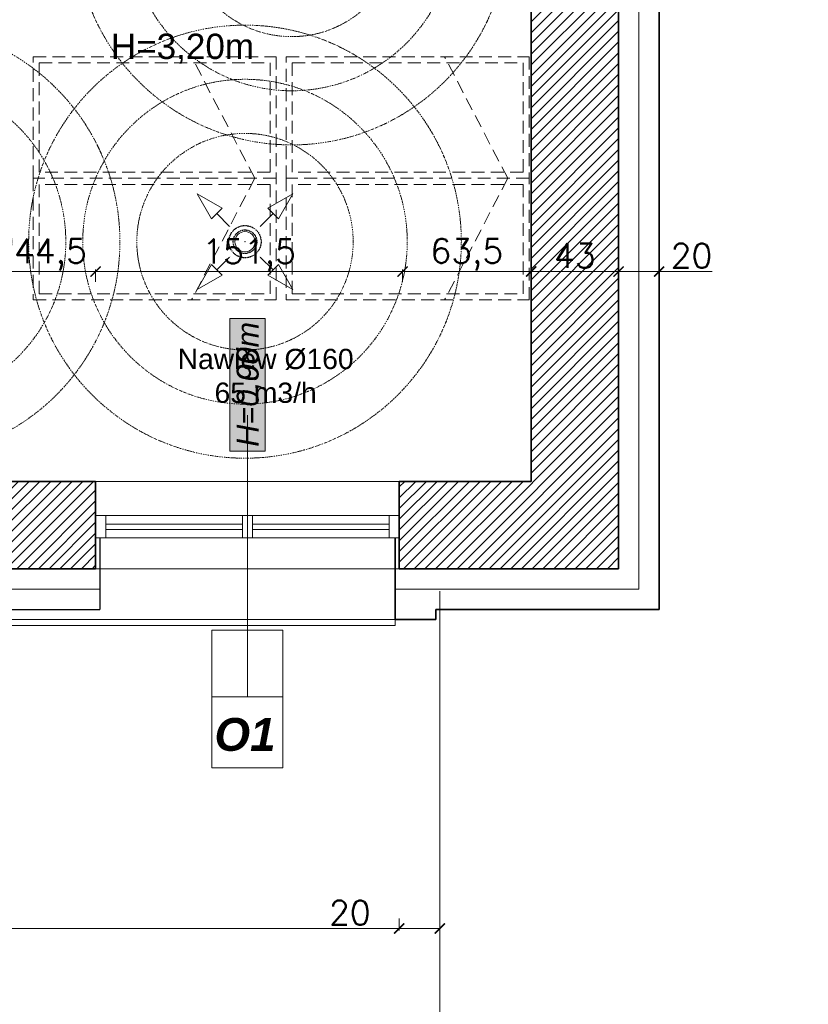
# Model space of a CAD drawing. Header units: millimetres. Extents: x -740 to 33545, y -26688 to 22494.
# Tile 140 of 256: x 11586 to 11976, y 9525 to 10011. Entities that reach past the tile are written whole.
import ezdxf
from ezdxf.lldxf.tags import DXFTag

# ---------------------------------------------------------------- set-up
doc = ezdxf.new("R2010")
doc.units = ezdxf.units.MM
doc.header["$MEASUREMENT"] = 0
for name, pattern in [('CENTERX2', [101.6, 63.5, -12.7, 12.7, -12.7]), ('DASHDOT', [1, 0.5, -0.25, 0, -0.25]), ('DASHED2', [9.525, 6.35, -3.175]), ('DIVIDE2', [0.625, 0.25, -0.125, 0, -0.125, 0, -0.125])]:
    doc.linetypes.add(name, pattern=pattern)
doc.layers.get('Defpoints').update_dxf_attribs({"color": 252})
for name, color, linetype, lineweight in [('## went', 20, 'DIVIDE2', 15), ('_IS_Nawiew', 5, 'Continuous', 20), ('A_istniejące ściany', 252, 'Continuous', 35), ('A_izolacja', 252, 'Continuous', 9), ('A_l.przerywana', 252, 'ICAD_ISO03W100', 9), ('A_okna wymieniane', 252, 'Continuous', 15), ('A_opisy', 252, 'Continuous', 15), ('A_wyposażenie', 252, 'Continuous', 9), ('A_ściany projektowane', 252, 'Continuous', 35), ('l.przerywana', 252, 'ICAD_ISO03W100', 5), ('l.widokowa', 252, 'Continuous', 15), ('l.wypełnien', 252, 'Continuous', 5), ('Nowe_820-G Rysunki Obrazki_Nr_pióra__1', 252, 'Continuous', 13), ('wymiarowanie', 252, 'Continuous', 9)]:
    doc.layers.add(name, color=color, linetype=linetype, lineweight=lineweight)
doc.layers.add('## went NIEWID', color=51, linetype='DASHDOT', lineweight=15, plot=False)
doc.layers.add('_IS_EKO_Opis_Wentylacja', color=7, linetype='CENTERX2')
doc.styles.add('Arial', font='arial.ttf')
doc.styles.add('ARIALL', font='GOTHIC.TTF', dxfattribs={"height": 40})
doc.styles.add('styl2', font='simplex.shx')
doc.styles.add('STYL_AUTOMATYCZNY_6', font='arial.ttf', dxfattribs={"width": 0.9924})
doc.linetypes.add('BATTING', pattern='A,0.00254,-2.54,[134,ltypeshp.shx,S=2.54,R=0,X=-2.54,Y=0],-5.08,[134,ltypeshp.shx,S=2.54,R=180,X=2.54,Y=0],-2.54', length=10.16254)
tags = doc.linetypes.add('ICAD_ISO03W100', pattern=[30, 12, -18]).pattern_tags.tags
tags[6:7] = [DXFTag(74, 4), DXFTag(75, 0), DXFTag(340, '0'), DXFTag(46, 1.0), DXFTag(50, 0.0), DXFTag(44, 0.0), DXFTag(45, 0.0)]
tags[4:5] = [DXFTag(74, 4), DXFTag(75, 0), DXFTag(340, '0'), DXFTag(46, 1.0), DXFTag(50, 0.0), DXFTag(44, 0.0), DXFTag(45, 0.0)]
doc.dimstyles.new('Skala 1-50', dxfattribs={"dimtxt": 12, "dimasz": 5, "dimexe": 1, "dimexo": 1, "dimgap": 1.5, "dimtad": 1, "dimdec": 1, "dimrnd": 0.5, "dimtxsty": 'styl2', "dimblk": 'ARCHTICK', "dimcen": 5, "dimadec": 0, "dimazin": 0, "dimtfac": 1, "dimtdec": 1, "dimtmove": 1, "dimatfit": 3, "dimldrblk": 'ARCHTICK', "dimfxl": 0, "dimlwd": -1, "dimlwe": -1, "dimarcsym": 0})

# ---------------------------------------------------------------- blocks, each defined once
blk = doc.blocks.new('_ArchTick')
at = {"color": 0, "linetype": 'ByBlock', "const_width": 0.15}
blk.add_lwpolyline([(-0.5, -0.5), (0.5, 0.5)], dxfattribs=at)
blk = doc.blocks.new('*D1899')
at = {"layer": 'Defpoints', "color": 0}
for p in [(11234.13, 9739.58), (11773.95, 9715.57), (11773.95, 9562.04)]:
    blk.add_point(p, dxfattribs=at)
at = {"layer": 'wymiarowanie', "color": 0}
for p, q in [((11234.13, 9567.04), (11234.13, 9561.04)), ((11773.95, 9567.04), (11773.95, 9561.04)), ((11234.13, 9562.04), (11773.95, 9562.04))]:
    blk.add_line(p, q, dxfattribs=at)
at = {"layer": 'wymiarowanie', "color": 0, "xscale": 5, "yscale": 5, "zscale": 5, "rotation": 180}
blk.add_blockref('_ArchTick', (11234.13, 9562.04), dxfattribs=at)
at = {"layer": 'wymiarowanie', "color": 0, "xscale": 5, "yscale": 5, "zscale": 5}
blk.add_blockref('_ArchTick', (11773.95, 9562.04), dxfattribs=at)
at = {"layer": 'wymiarowanie', "color": 0, "insert": (11504.04, 9569.84), "char_height": 12, "attachment_point": 5, "style": 'styl2'}
blk.add_mtext('540', dxfattribs=at)
blk = doc.blocks.new('*D1900')
at = {"layer": 'Defpoints', "color": 0}
for p in [(11773.95, 9715.57), (11794.02, 9714.58), (11794.02, 9562.04)]:
    blk.add_point(p, dxfattribs=at)
at = {"layer": 'wymiarowanie', "color": 0}
for p, q in [((11773.95, 9567.04), (11773.95, 9561.04)), ((11794.02, 9567.04), (11794.02, 9561.04)), ((11773.95, 9562.04), (11739.36, 9562.04)), ((11773.95, 9562.04), (11794.02, 9562.04))]:
    blk.add_line(p, q, dxfattribs=at)
at = {"layer": 'wymiarowanie', "color": 0, "xscale": 5, "yscale": 5, "zscale": 5, "rotation": 180}
blk.add_blockref('_ArchTick', (11773.95, 9562.04), dxfattribs=at)
at = {"layer": 'wymiarowanie', "color": 0, "xscale": 5, "yscale": 5, "zscale": 5}
blk.add_blockref('_ArchTick', (11794.02, 9562.04), dxfattribs=at)
at = {"layer": 'wymiarowanie', "color": 0, "insert": (11749.6, 9569.84), "char_height": 12, "attachment_point": 5, "style": 'styl2'}
blk.add_mtext('20', dxfattribs=at)
blk = doc.blocks.new('*D2127')
at = {"layer": 'Defpoints', "color": 0}
for p in [(11907.33, 10306.75), (11961.91, 9739.58), (12091.4, 9739.58)]:
    blk.add_point(p, dxfattribs=at)
at = {"layer": 'wymiarowanie', "color": 0}
for p, q in [((12086.4, 10306.75), (12092.4, 10306.75)), ((12091.4, 10306.75), (12091.4, 9739.58)), ((12086.4, 9739.58), (12092.4, 9739.58))]:
    blk.add_line(p, q, dxfattribs=at)
at = {"layer": 'wymiarowanie', "color": 0, "xscale": 5, "yscale": 5, "zscale": 5}
for p, rotation in [((12091.4, 10306.75), 90), ((12091.4, 9739.58), 270)]:
    blk.add_blockref('_ArchTick', p, dxfattribs=dict(at, rotation=rotation))
at = {"layer": 'wymiarowanie', "color": 0, "insert": (12083.6, 10023.17), "char_height": 12, "attachment_point": 5, "rotation": 90, "style": 'styl2'}
blk.add_mtext('567', dxfattribs=at)
blk = doc.blocks.new('*D2128')
at = {"layer": 'Defpoints', "color": 0}
for p in [(11961.91, 9739.58), (11959.84, 9719.58), (12091.4, 9719.58)]:
    blk.add_point(p, dxfattribs=at)
at = {"layer": 'wymiarowanie', "color": 0}
for p, q in [((12091.4, 9739.58), (12091.4, 9770.87)), ((12086.4, 9739.58), (12092.4, 9739.58)), ((12091.4, 9739.58), (12091.4, 9719.58)), ((12086.4, 9719.58), (12092.4, 9719.58))]:
    blk.add_line(p, q, dxfattribs=at)
at = {"layer": 'wymiarowanie', "color": 0, "xscale": 5, "yscale": 5, "zscale": 5}
for p, rotation in [((12091.4, 9739.58), 90), ((12091.4, 9719.58), 270)]:
    blk.add_blockref('_ArchTick', p, dxfattribs=dict(at, rotation=rotation))
at = {"layer": 'wymiarowanie', "color": 0, "insert": (12083.6, 9760.63), "char_height": 12, "attachment_point": 5, "rotation": 90, "style": 'styl2'}
blk.add_mtext('20', dxfattribs=at)
blk = doc.blocks.new('*D2163')
at = {"layer": 'Defpoints', "color": 0}
for p in [(11579.29, 9739.58), (11624.02, 9739.58), (11624.02, 9186.8)]:
    blk.add_point(p, dxfattribs=at)
at = {"layer": 'wymiarowanie', "color": 0}
for p, q in [((11579.29, 9191.8), (11579.29, 9185.8)), ((11624.02, 9191.8), (11624.02, 9185.8)), ((11579.29, 9186.8), (11624.02, 9186.8))]:
    blk.add_line(p, q, dxfattribs=at)
at = {"layer": 'wymiarowanie', "color": 0, "xscale": 5, "yscale": 5, "zscale": 5, "rotation": 180}
blk.add_blockref('_ArchTick', (11579.29, 9186.8), dxfattribs=at)
at = {"layer": 'wymiarowanie', "color": 0, "xscale": 5, "yscale": 5, "zscale": 5}
blk.add_blockref('_ArchTick', (11624.02, 9186.8), dxfattribs=at)
at = {"layer": 'wymiarowanie', "color": 0, "insert": (11601.66, 9195.15), "char_height": 12, "attachment_point": 5, "style": 'styl2'}
blk.add_mtext('44,5', dxfattribs=at)
blk = doc.blocks.new('*D2164')
at = {"layer": 'Defpoints', "color": 0}
for p in [(11624.02, 9739.58), (11774.02, 9739.58), (11774.02, 9186.8)]:
    blk.add_point(p, dxfattribs=at)
at = {"layer": 'wymiarowanie', "color": 0}
for p, q in [((11624.02, 9191.8), (11624.02, 9185.8)), ((11774.02, 9191.8), (11774.02, 9185.8)), ((11624.02, 9186.8), (11774.02, 9186.8))]:
    blk.add_line(p, q, dxfattribs=at)
at = {"layer": 'wymiarowanie', "color": 0, "xscale": 5, "yscale": 5, "zscale": 5, "rotation": 180}
blk.add_blockref('_ArchTick', (11624.02, 9186.8), dxfattribs=at)
at = {"layer": 'wymiarowanie', "color": 0, "xscale": 5, "yscale": 5, "zscale": 5}
blk.add_blockref('_ArchTick', (11774.02, 9186.8), dxfattribs=at)
at = {"layer": 'wymiarowanie', "color": 0, "insert": (11699.02, 9194.6), "char_height": 12, "attachment_point": 5, "style": 'styl2'}
blk.add_mtext('150', dxfattribs=at)
blk = doc.blocks.new('*D2165')
at = {"layer": 'Defpoints', "color": 0}
for p in [(11774.02, 9739.58), (11794.02, 9719.58), (11794.02, 9186.8)]:
    blk.add_point(p, dxfattribs=at)
at = {"layer": 'wymiarowanie', "color": 0}
for p, q in [((11774.02, 9191.8), (11774.02, 9185.8)), ((11794.02, 9191.8), (11794.02, 9185.8)), ((11774.02, 9186.8), (11745.3, 9186.8)), ((11774.02, 9186.8), (11794.02, 9186.8))]:
    blk.add_line(p, q, dxfattribs=at)
at = {"layer": 'wymiarowanie', "color": 0, "xscale": 5, "yscale": 5, "zscale": 5, "rotation": 180}
blk.add_blockref('_ArchTick', (11774.02, 9186.8), dxfattribs=at)
at = {"layer": 'wymiarowanie', "color": 0, "xscale": 5, "yscale": 5, "zscale": 5}
blk.add_blockref('_ArchTick', (11794.02, 9186.8), dxfattribs=at)
at = {"layer": 'wymiarowanie', "color": 0, "insert": (11755.54, 9194.6), "char_height": 12, "attachment_point": 5, "style": 'styl2'}
blk.add_mtext('20', dxfattribs=at)
blk = doc.blocks.new('*D2166')
at = {"layer": 'Defpoints', "color": 0}
for p in [(11882.33, 9739.58), (11794.02, 9719.58), (11882.33, 9186.8)]:
    blk.add_point(p, dxfattribs=at)
at = {"layer": 'wymiarowanie', "color": 0}
for p, q in [((11794.02, 9191.8), (11794.02, 9185.8)), ((11882.33, 9191.8), (11882.33, 9185.8)), ((11794.02, 9186.8), (11882.33, 9186.8))]:
    blk.add_line(p, q, dxfattribs=at)
at = {"layer": 'wymiarowanie', "color": 0, "xscale": 5, "yscale": 5, "zscale": 5, "rotation": 180}
blk.add_blockref('_ArchTick', (11794.02, 9186.8), dxfattribs=at)
at = {"layer": 'wymiarowanie', "color": 0, "xscale": 5, "yscale": 5, "zscale": 5}
blk.add_blockref('_ArchTick', (11882.33, 9186.8), dxfattribs=at)
at = {"layer": 'wymiarowanie', "color": 0, "insert": (11838.17, 9195.15), "char_height": 12, "attachment_point": 5, "style": 'styl2'}
blk.add_mtext('88,5', dxfattribs=at)
blk = doc.blocks.new('*D2167')
at = {"layer": 'Defpoints', "color": 0}
for p in [(11882.33, 9739.58), (11902.33, 9719.58), (11902.33, 9186.8)]:
    blk.add_point(p, dxfattribs=at)
at = {"layer": 'wymiarowanie', "color": 0}
for p, q in [((11882.33, 9191.8), (11882.33, 9185.8)), ((11902.33, 9191.8), (11902.33, 9185.8)), ((11882.33, 9186.8), (11902.33, 9186.8)), ((11902.33, 9186.8), (11941.52, 9186.8))]:
    blk.add_line(p, q, dxfattribs=at)
at = {"layer": 'wymiarowanie', "color": 0, "xscale": 5, "yscale": 5, "zscale": 5, "rotation": 180}
blk.add_blockref('_ArchTick', (11882.33, 9186.8), dxfattribs=at)
at = {"layer": 'wymiarowanie', "color": 0, "xscale": 5, "yscale": 5, "zscale": 5}
blk.add_blockref('_ArchTick', (11902.33, 9186.8), dxfattribs=at)
at = {"layer": 'wymiarowanie', "color": 0, "insert": (11931.28, 9194.6), "char_height": 12, "attachment_point": 5, "style": 'styl2'}
blk.add_mtext('20', dxfattribs=at)
blk = doc.blocks.new('*D2788')
at = {"layer": 'Defpoints', "color": 0}
for p in [(11624.02, 9886.31), (11579.29, 9782.76), (11624.02, 9782.76)]:
    blk.add_point(p, dxfattribs=at)
at = {"layer": 'wymiarowanie', "color": 0}
for p, q in [((11579.29, 9881.31), (11579.29, 9887.31)), ((11579.29, 9886.31), (11624.02, 9886.31)), ((11624.02, 9881.31), (11624.02, 9887.31))]:
    blk.add_line(p, q, dxfattribs=at)
at = {"layer": 'wymiarowanie', "color": 0, "xscale": 5, "yscale": 5, "zscale": 5, "rotation": 180}
blk.add_blockref('_ArchTick', (11579.29, 9886.31), dxfattribs=at)
at = {"layer": 'wymiarowanie', "color": 0, "xscale": 5, "yscale": 5, "zscale": 5}
blk.add_blockref('_ArchTick', (11624.02, 9886.31), dxfattribs=at)
at = {"layer": 'wymiarowanie', "color": 0, "insert": (11601.66, 9894.66), "char_height": 12, "attachment_point": 5, "style": 'styl2'}
blk.add_mtext('44,5', dxfattribs=at)
blk = doc.blocks.new('*D2789')
at = {"layer": 'Defpoints', "color": 0}
for p in [(11775.65, 9886.31), (11624.02, 9782.76), (11775.65, 9782.76)]:
    blk.add_point(p, dxfattribs=at)
at = {"layer": 'wymiarowanie', "color": 0}
for p, q in [((11624.02, 9881.31), (11624.02, 9887.31)), ((11624.02, 9886.31), (11775.65, 9886.31)), ((11775.65, 9881.31), (11775.65, 9887.31))]:
    blk.add_line(p, q, dxfattribs=at)
at = {"layer": 'wymiarowanie', "color": 0, "xscale": 5, "yscale": 5, "zscale": 5, "rotation": 180}
blk.add_blockref('_ArchTick', (11624.02, 9886.31), dxfattribs=at)
at = {"layer": 'wymiarowanie', "color": 0, "xscale": 5, "yscale": 5, "zscale": 5}
blk.add_blockref('_ArchTick', (11775.65, 9886.31), dxfattribs=at)
at = {"layer": 'wymiarowanie', "color": 0, "insert": (11699.83, 9894.51), "char_height": 12, "attachment_point": 5, "style": 'styl2'}
blk.add_mtext('151,5', dxfattribs=at)
blk = doc.blocks.new('*D2790')
at = {"layer": 'Defpoints', "color": 0}
for p in [(11839.15, 9886.31), (11775.65, 9782.76), (11839.15, 9782.76)]:
    blk.add_point(p, dxfattribs=at)
at = {"layer": 'wymiarowanie', "color": 0}
for p, q in [((11775.65, 9881.31), (11775.65, 9887.31)), ((11775.65, 9886.31), (11839.15, 9886.31)), ((11839.15, 9881.31), (11839.15, 9887.31))]:
    blk.add_line(p, q, dxfattribs=at)
at = {"layer": 'wymiarowanie', "color": 0, "xscale": 5, "yscale": 5, "zscale": 5, "rotation": 180}
blk.add_blockref('_ArchTick', (11775.65, 9886.31), dxfattribs=at)
at = {"layer": 'wymiarowanie', "color": 0, "xscale": 5, "yscale": 5, "zscale": 5}
blk.add_blockref('_ArchTick', (11839.15, 9886.31), dxfattribs=at)
at = {"layer": 'wymiarowanie', "color": 0, "insert": (11807.4, 9894.66), "char_height": 12, "attachment_point": 5, "style": 'styl2'}
blk.add_mtext('63,5', dxfattribs=at)
blk = doc.blocks.new('*D2791')
at = {"layer": 'Defpoints', "color": 0}
for p in [(11882.33, 9886.31), (11882.33, 9796.39), (11839.15, 9782.76)]:
    blk.add_point(p, dxfattribs=at)
at = {"layer": 'wymiarowanie', "color": 0}
for p, q in [((11839.15, 9881.31), (11839.15, 9887.31)), ((11839.15, 9886.31), (11882.33, 9886.31)), ((11882.33, 9881.31), (11882.33, 9887.31))]:
    blk.add_line(p, q, dxfattribs=at)
at = {"layer": 'wymiarowanie', "color": 0, "xscale": 5, "yscale": 5, "zscale": 5, "rotation": 180}
blk.add_blockref('_ArchTick', (11839.15, 9886.31), dxfattribs=at)
at = {"layer": 'wymiarowanie', "color": 0, "xscale": 5, "yscale": 5, "zscale": 5}
blk.add_blockref('_ArchTick', (11882.33, 9886.31), dxfattribs=at)
at = {"layer": 'wymiarowanie', "color": 0, "insert": (11860.74, 9894.11), "char_height": 12, "attachment_point": 5, "style": 'styl2'}
blk.add_mtext('43', dxfattribs=at)
blk = doc.blocks.new('*D2792')
at = {"layer": 'Defpoints', "color": 0}
for p in [(11902.33, 9886.31), (11882.33, 9796.39), (11902.33, 9794.06)]:
    blk.add_point(p, dxfattribs=at)
at = {"layer": 'wymiarowanie', "color": 0}
for p, q in [((11882.33, 9881.31), (11882.33, 9887.31)), ((11882.33, 9886.31), (11902.33, 9886.31)), ((11902.33, 9881.31), (11902.33, 9887.31)), ((11902.33, 9886.31), (11928.62, 9886.31))]:
    blk.add_line(p, q, dxfattribs=at)
at = {"layer": 'wymiarowanie', "color": 0, "xscale": 5, "yscale": 5, "zscale": 5, "rotation": 180}
blk.add_blockref('_ArchTick', (11882.33, 9886.31), dxfattribs=at)
at = {"layer": 'wymiarowanie', "color": 0, "xscale": 5, "yscale": 5, "zscale": 5}
blk.add_blockref('_ArchTick', (11902.33, 9886.31), dxfattribs=at)
at = {"layer": 'wymiarowanie', "color": 0, "insert": (11918.38, 9894.11), "char_height": 12, "attachment_point": 5, "style": 'styl2'}
blk.add_mtext('20', dxfattribs=at)
blk = doc.blocks.new('erdrrer')
at = {"layer": '## went', "color": 5, "linetype": 'Continuous', "lineweight": 15}
for p, q in [((341343.16, 163325.05), (341331.68, 163331.67)), ((341331.68, 163331.67), (341338.31, 163320.2)), ((341331.68, 163331.67), (341338.31, 163320.2)), ((341364.32, 163325.05), (341375.8, 163331.67)), ((341375.8, 163331.67), (341369.17, 163320.2)), ((341375.8, 163331.67), (341369.17, 163320.2)), ((341338.31, 163320.2), (341343.16, 163325.05)), ((341338.31, 163320.2), (341343.16, 163325.05)), ((341369.17, 163320.2), (341364.32, 163325.05)), ((341369.17, 163320.2), (341364.32, 163325.05)), ((341346.65, 163316.7), (341340.73, 163322.62)), ((341360.83, 163316.7), (341366.75, 163322.62)), ((341346.82, 163316.53), (341346.82, 163316.53)), ((341346.65, 163302.53), (341340.73, 163296.61)), ((341346.82, 163302.7), (341346.82, 163302.7)), ((341360.66, 163302.7), (341360.66, 163302.7)), ((341360.83, 163302.53), (341366.75, 163296.61)), ((341338.31, 163299.03), (341331.68, 163287.56)), ((341343.16, 163294.18), (341338.31, 163299.03)), ((341343.16, 163294.18), (341338.31, 163299.03)), ((341364.32, 163294.18), (341369.17, 163299.03)), ((341364.32, 163294.18), (341369.17, 163299.03)), ((341369.17, 163299.03), (341375.8, 163287.56)), ((341331.68, 163287.56), (341343.16, 163294.18)), ((341331.68, 163287.56), (341343.16, 163294.18)), ((341375.8, 163287.56), (341364.32, 163294.18)), ((341375.8, 163287.56), (341364.32, 163294.18))]:
    blk.add_line(p, q, dxfattribs=at)
at = {"layer": '## went', "color": 5, "linetype": 'Continuous', "const_width": 0.0165}
for points in [[(341331.68, 163331.67), (341338.31, 163320.2), (341343.16, 163325.05)], [(341375.8, 163331.67), (341369.17, 163320.2), (341364.32, 163325.05)], [(341331.68, 163287.56), (341343.16, 163294.18), (341338.31, 163299.03)], [(341375.8, 163287.56), (341364.32, 163294.18), (341369.17, 163299.03)]]:
    blk.add_lwpolyline(points, close=True, dxfattribs=at)
at = {"layer": '## went', "color": 5, "lineweight": 30}
for radius in [7.45, 5.44]:
    blk.add_circle((341353.74, 163309.62), radius, dxfattribs=at)
at = {"layer": '## went', "color": 5, "lineweight": 15}
blk.add_point((341353.74, 163309.62), dxfattribs=at)
blk.add_point((341353.74, 163309.62), dxfattribs=at)
at = {"layer": '## went NIEWID'}
for radius in [100, 75, 50]:
    blk.add_circle((341353.74, 163309.62), radius, dxfattribs=at)

msp = doc.modelspace()

# ---------------------------------------------------------------- hatches: boundary and pattern name
at = {"layer": 'A_opisy', "ltscale": 0.3}
msp.add_hatch(color=256, dxfattribs=at).paths.add_polyline_path([(11690.26, 9797.7), (11690.26, 9863.16), (11707.79, 9863.16), (11707.79, 9797.7)])
msp.add_hatch(color=256, dxfattribs=at).paths.add_polyline_path([(11690.26, 9797.7), (11690.26, 9863.16), (11707.79, 9863.16), (11707.79, 9797.7)])
msp.add_hatch(color=256, dxfattribs=at).paths.add_polyline_path([(11690.26, 9797.7), (11690.26, 9863.16), (11707.79, 9863.16), (11707.79, 9797.7)])
msp.add_hatch(color=256, dxfattribs=at).paths.add_polyline_path([(11690.26, 9797.7), (11690.26, 9863.16), (11707.79, 9863.16), (11707.79, 9797.7)])
at = {"layer": 'l.wypełnien'}
h = msp.add_hatch(dxfattribs=at)
h.set_pattern_fill('ANSI31', color=256, scale=30, style=0)
h.paths.add_polyline_path([(11391.26, 10402.52), (11391.26, 10359.34), (11839.15, 10359.34), (11839.15, 9782.76), (11774.02, 9782.76), (11774.02, 9765.83), (11774.02, 9754.82), (11774.02, 9739.58), (11839.15, 9739.58), (11882.33, 9739.58), (11882.33, 10522.75), (11866.24, 10522.75), (11854.39, 10522.75), (11839.15, 10522.75), (11839.15, 10402.52), (11426.82, 10402.52), (11426.82, 10552.38), (11401.42, 10552.38), (11401.42, 10402.52)])
h.paths.add_polyline_path([(11391.26, 10834.32), (11391.26, 10791.99), (11401.42, 10791.99), (11401.42, 10654.38), (11426.82, 10654.38), (11426.82, 10791.99), (11839.15, 10791.99), (11839.15, 10677.69), (11854.39, 10677.69), (11866.24, 10677.69), (11882.33, 10677.69), (11882.33, 11331.32), (11882.33, 11374.5), (11799.42, 11374.5), (11799.42, 11331.32), (11839.15, 11331.32), (11839.15, 10994.32), (11839.15, 10834.32), (11699.45, 10834.32), (11685.18, 10834.32), (11640.68, 10834.32), (11401.42, 10834.32)])
h.paths.add_polyline_path([(11477.62, 10806.38), (11477.62, 10819.93), (11497.94, 10819.93), (11497.94, 10806.38)], flags=16)
h.paths.add_polyline_path([(11438.67, 10819.93), (11438.67, 10806.38), (11457.3, 10806.38), (11457.3, 10819.93)], flags=16)
h.paths.add_polyline_path([(11429.29, 9739.58), (11429.29, 9782.76), (11384.13, 9782.76), (11384.13, 9739.58)])
h.paths.add_polyline_path([(11624.02, 9739.58), (11624.02, 9782.76), (11579.29, 9782.76), (11579.29, 9739.58)])

# ---------------------------------------------------------------- linework, layer by layer
at = {"layer": '_IS_Nawiew'}
msp.add_circle((11697.79, 9901.06), 5, dxfattribs=at)
at = {"layer": 'A_istniejące ściany'}
for points in [[(11882.33, 9739.58), (11882.33, 10522.75)], [(11839.15, 10359.34), (11839.15, 9782.76)], [(11839.15, 9782.76), (11839.15, 10359.34)], [(11624.02, 9782.76), (11579.29, 9782.76)], [(11624.02, 9739.58), (11624.02, 9782.76)], [(11839.15, 9782.76), (11774.02, 9782.76)], [(11774.02, 9782.76), (11774.02, 9739.58)], [(11791.73, 9782.76), (11781.57, 9782.76)], [(11791.73, 9782.76), (11801.89, 9782.76)], [(11774.02, 9739.58), (11774.02, 9754.82)], [(11579.29, 9739.58), (11624.02, 9739.58)], [(11774.02, 9739.58), (11839.15, 9739.58)], [(11839.15, 9739.58), (11882.33, 9739.58)]]:
    msp.add_lwpolyline(points, dxfattribs=at)
at = {"layer": 'A_izolacja', "lineweight": 30}
msp.add_line((11626.02, 9754.82), (11626.02, 9719.58), dxfattribs=at)
at = {"layer": 'A_izolacja', "lineweight": 35}
msp.add_line((11772.02, 9754.82), (11772.02, 9719.58), dxfattribs=at)
at = {"layer": 'A_izolacja', "linetype": 'BATTING', "ltscale": 0.1}
for points in [[(11772.02, 9729.58), (11892.33, 9729.58), (11892.33, 10522.75)], [(11577.29, 9729.58), (11626.02, 9729.58)]]:
    msp.add_lwpolyline(points, dxfattribs=at)
at = {"layer": 'A_izolacja', "lineweight": 35}
for points in [[(11792.02, 9719.58), (11902.33, 9719.58), (11902.33, 10306.75)], [(11772.02, 9719.58), (11772.02, 9717.58), (11772.02, 9714.58), (11792.02, 9714.58), (11792.02, 9719.58)]]:
    msp.add_lwpolyline(points, dxfattribs=at)
at = {"layer": 'A_izolacja', "lineweight": 30}
msp.add_lwpolyline([(11577.29, 9719.58), (11626.02, 9719.58)], dxfattribs=at)
at = {"layer": 'A_l.przerywana', "ltscale": 0.3}
msp.add_lwpolyline([(11776.07, 9739.58), (11622.82, 9739.58)], dxfattribs=at)
at = {"layer": 'A_okna wymieniane'}
for points in [[(11629.1, 9765.83), (11624.02, 9765.83)], [(11624.02, 9765.83), (11624.02, 9754.82)], [(11627.9, 9765.83), (11696.48, 9765.83)], [(11629.1, 9754.82), (11629.1, 9765.83)], [(11701.56, 9765.83), (11696.48, 9765.83)], [(11696.48, 9765.83), (11696.48, 9754.82)], [(11701.56, 9754.82), (11701.56, 9765.83)], [(11701.56, 9765.83), (11770.99, 9765.83)], [(11774.02, 9765.83), (11768.94, 9765.83)], [(11768.94, 9765.83), (11768.94, 9754.82)], [(11774.02, 9754.82), (11774.02, 9765.83)], [(11696.48, 9761.6), (11629.1, 9761.6)], [(11629.1, 9761.6), (11629.1, 9759.06)], [(11696.48, 9759.06), (11696.48, 9761.6)], [(11768.94, 9761.6), (11701.56, 9761.6)], [(11701.56, 9761.6), (11701.56, 9759.06)], [(11768.94, 9759.06), (11768.94, 9761.6)], [(11624.02, 9754.82), (11629.1, 9754.82)], [(11696.48, 9754.82), (11627.9, 9754.82)], [(11629.1, 9759.06), (11696.48, 9759.06)], [(11696.48, 9754.82), (11701.56, 9754.82)], [(11701.56, 9759.06), (11768.94, 9759.06)], [(11770.99, 9754.82), (11701.56, 9754.82)], [(11768.94, 9754.82), (11774.02, 9754.82)]]:
    msp.add_lwpolyline(points, dxfattribs=at)
at = {"layer": 'A_opisy'}
msp.add_line((11699.02, 9681.91), (11699.02, 9815.38), dxfattribs=at)
at = {"layer": 'A_opisy', "ltscale": 0.3}
for points in [[(11690.26, 9797.7), (11690.26, 9863.16), (11707.79, 9863.16), (11707.79, 9797.7)], [(11690.26, 9797.7), (11690.26, 9863.16), (11707.79, 9863.16), (11707.79, 9797.7)], [(11690.26, 9797.7), (11690.26, 9863.16), (11707.79, 9863.16), (11707.79, 9797.7)], [(11690.26, 9797.7), (11690.26, 9863.16), (11707.79, 9863.16), (11707.79, 9797.7)], [(11681.49, 9676.43), (11681.49, 9709.3), (11699.02, 9709.3), (11699.02, 9676.43)], [(11699.02, 9676.43), (11699.02, 9709.3), (11716.55, 9709.3), (11716.55, 9676.43)], [(11716.55, 9641.37), (11716.55, 9676.43), (11681.49, 9676.43), (11681.49, 9641.37)]]:
    msp.add_lwpolyline(points, close=True, dxfattribs=at)
at = {"layer": 'A_wyposażenie', "linetype": 'DASHED2'}
for p, q in [((11702.62, 9932.34), (11671.39, 9992.34)), ((11702.62, 9932.34), (11671.39, 9992.34)), ((11827.62, 9932.34), (11796.39, 9992.34)), ((11827.62, 9932.34), (11796.39, 9992.34)), ((11702.62, 9932.34), (11671.39, 9872.34)), ((11702.62, 9932.34), (11671.39, 9872.34)), ((11827.62, 9932.34), (11796.39, 9872.34)), ((11827.62, 9932.34), (11796.39, 9872.34))]:
    msp.add_line(p, q, dxfattribs=at)
for points in [[(11713.15, 9992.34), (11713.15, 9932.34), (11593.15, 9932.34), (11593.15, 9992.34)], [(11713.15, 9992.34), (11713.15, 9932.34), (11593.15, 9932.34), (11593.15, 9992.34)], [(11710.15, 9989.34), (11710.15, 9935.34), (11596.15, 9935.34), (11596.15, 9989.34)], [(11710.15, 9989.34), (11710.15, 9935.34), (11596.15, 9935.34), (11596.15, 9989.34)], [(11838.15, 9992.34), (11838.15, 9932.34), (11718.15, 9932.34), (11718.15, 9992.34)], [(11838.15, 9992.34), (11838.15, 9932.34), (11718.15, 9932.34), (11718.15, 9992.34)], [(11835.15, 9989.34), (11835.15, 9935.34), (11721.15, 9935.34), (11721.15, 9989.34)], [(11835.15, 9989.34), (11835.15, 9935.34), (11721.15, 9935.34), (11721.15, 9989.34)], [(11713.15, 9872.34), (11713.15, 9932.34), (11593.15, 9932.34), (11593.15, 9872.34)], [(11713.15, 9872.34), (11713.15, 9932.34), (11593.15, 9932.34), (11593.15, 9872.34)], [(11710.15, 9875.34), (11710.15, 9929.34), (11596.15, 9929.34), (11596.15, 9875.34)], [(11710.15, 9875.34), (11710.15, 9929.34), (11596.15, 9929.34), (11596.15, 9875.34)], [(11838.15, 9872.34), (11838.15, 9932.34), (11718.15, 9932.34), (11718.15, 9872.34)], [(11838.15, 9872.34), (11838.15, 9932.34), (11718.15, 9932.34), (11718.15, 9872.34)], [(11835.15, 9875.34), (11835.15, 9929.34), (11721.15, 9929.34), (11721.15, 9875.34)], [(11835.15, 9875.34), (11835.15, 9929.34), (11721.15, 9929.34), (11721.15, 9875.34)]]:
    msp.add_lwpolyline(points, close=True, dxfattribs=at)
at = {"layer": 'A_ściany projektowane'}
for p, q in [((11624.02, 9754.82), (11624.02, 9739.58)), ((11774.02, 9754.82), (11774.02, 9739.58))]:
    msp.add_line(p, q, dxfattribs=at)
at = {"layer": 'l.przerywana', "ltscale": 0.3}
msp.add_line((11236.13, 9714.58), (11772.02, 9714.58), dxfattribs=at)
at = {"layer": 'l.widokowa'}
msp.add_lwpolyline([(11236.13, 9714.58), (11236.13, 9711.58), (11772.02, 9711.58), (11772.02, 9714.58)], dxfattribs=at)
at = {"layer": 'Nowe_820-G Rysunki Obrazki_Nr_pióra__1', "linetype": 'Continuous', "lineweight": 13}
for points in [[(11839.15, 9917.38), (11839.15, 9927.54)], [(11839.15, 9917.38), (11839.15, 9907.22)], [(11213.46, 9782.76), (11774.02, 9782.76)], [(11622.4, 9782.76), (11775.65, 9782.76)], [(11624.02, 9739.58), (11624.02, 9754.82)]]:
    msp.add_lwpolyline(points, dxfattribs=at)
at = {"layer": 'wymiarowanie', "linetype": 'ICAD_ISO03W100', "ltscale": 0.2}
msp.add_line((11794.02, 9728.58), (11794.02, 9191.8), dxfattribs=at)

# ---------------------------------------------------------------- block references
at = {"layer": '_IS_Nawiew', "xscale": 1.0688, "yscale": 1.0688, "zscale": 1.0688}
for p in [(-353118.03, -164489.61), (-353309.76, -164644.26), (-353141.09, -164644.26)]:
    msp.add_blockref('erdrrer', p, dxfattribs=at)

# ---------------------------------------------------------------- texts
at = {"layer": '_IS_EKO_Opis_Wentylacja', "insert": (11707.98, 9834.77), "char_height": 10, "width": 108.1234, "attachment_point": 5, "style": 'Arial'}
msp.add_mtext('Nawiew %%C160 \\P65 m3/h', dxfattribs=at)
at = {"layer": 'A_opisy', "ltscale": 0.3, "insert": (11693.71, 9799.82), "char_height": 10.8, "width": 109.7533, "attachment_point": 1, "rotation": 90, "style": 'ARIALL'}
for s in ['{\\fArial|b0|i1|c238|p34;H=0,00m}', '{\\fArial|b0|i1|c238|p34;H=0,98m}']:
    msp.add_mtext(s, dxfattribs=at)
at = {"layer": 'A_opisy', "ltscale": 0.3, "insert": (11712.89, 9649.51), "char_height": 16.2, "width": 109.7533, "attachment_point": 9, "style": 'ARIALL'}
msp.add_mtext('{\\fArial|b1|i1|c238|p34;O1}', dxfattribs=at)
at = {"layer": 'Nowe_820-G Rysunki Obrazki_Nr_pióra__1', "linetype": 'Continuous', "lineweight": 13, "insert": (11631.51, 9988.91), "char_height": 12.5, "attachment_point": 7, "style": 'STYL_AUTOMATYCZNY_6'}
msp.add_mtext('\\A1;{\\pql;\\fArial|b0|i0|c238|p0;\\W0.992400;H=3,20m}', dxfattribs=at)

# ---------------------------------------------------------------- dimensions: what is measured, and where the dimension line sits
at = {"layer": 'wymiarowanie'}
dim = msp.add_linear_dim(base=(12091.4, 9739.58), p1=(11907.33, 10306.75), p2=(11961.91, 9739.58), angle=90, dimstyle='Skala 1-50', dxfattribs=at)
dim.commit()
dim.dimension.update_dxf_attribs({"geometry": '*D2127', "text_midpoint": (12083.6, 10023.17)})
for base, p1, p2, picture, middle in [((11624.02, 9886.31), (11579.29, 9782.76), (11624.02, 9782.76), '*D2788', (11601.66, 9894.66)), ((11775.65, 9886.31), (11624.02, 9782.76), (11775.65, 9782.76), '*D2789', (11699.83, 9894.51)), ((11839.15, 9886.31), (11775.65, 9782.76), (11839.15, 9782.76), '*D2790', (11807.4, 9894.66)), ((11882.33, 9886.31), (11839.15, 9782.76), (11882.33, 9796.39), '*D2791', (11860.74, 9894.11)), ((11773.95, 9562.04), (11234.13, 9739.58), (11773.95, 9715.57), '*D1899', (11504.04, 9569.84)), ((11624.02, 9186.8), (11579.29, 9739.58), (11624.02, 9739.58), '*D2163', (11601.66, 9195.15)), ((11774.02, 9186.8), (11624.02, 9739.58), (11774.02, 9739.58), '*D2164', (11699.02, 9194.6)), ((11882.33, 9186.8), (11794.02, 9719.58), (11882.33, 9739.58), '*D2166', (11838.17, 9195.15))]:
    dim = msp.add_linear_dim(base=base, p1=p1, p2=p2, dimstyle='Skala 1-50', dxfattribs=at)
    dim.commit()
    dim.dimension.update_dxf_attribs({"geometry": picture, "text_midpoint": middle})
for base, p1, p2, picture, middle in [((11902.33, 9886.31), (11882.33, 9796.39), (11902.33, 9794.06), '*D2792', (11918.38, 9886.36)), ((11794.02, 9186.8), (11774.02, 9739.58), (11794.02, 9719.58), '*D2165', (11755.54, 9186.8)), ((11902.33, 9186.8), (11882.33, 9739.58), (11902.33, 9719.58), '*D2167', (11931.28, 9186.25)), ((11794.02, 9562.04), (11773.95, 9715.57), (11794.02, 9714.58), '*D1900', (11749.6, 9562.04))]:
    dim = msp.add_linear_dim(base=base, p1=p1, p2=p2, dimstyle='Skala 1-50', dxfattribs=at)
    dim.commit()
    dim.dimension.update_dxf_attribs({"geometry": picture, "text_midpoint": middle, "dimtype": 160})
dim = msp.add_linear_dim(base=(12091.4, 9719.58), p1=(11961.91, 9739.58), p2=(11959.84, 9719.58), angle=90, dimstyle='Skala 1-50', dxfattribs=at)
dim.commit()
dim.dimension.update_dxf_attribs({"geometry": '*D2128', "text_midpoint": (12091.4, 9760.63), "dimtype": 160})

doc.saveas('drawing.dxf')
